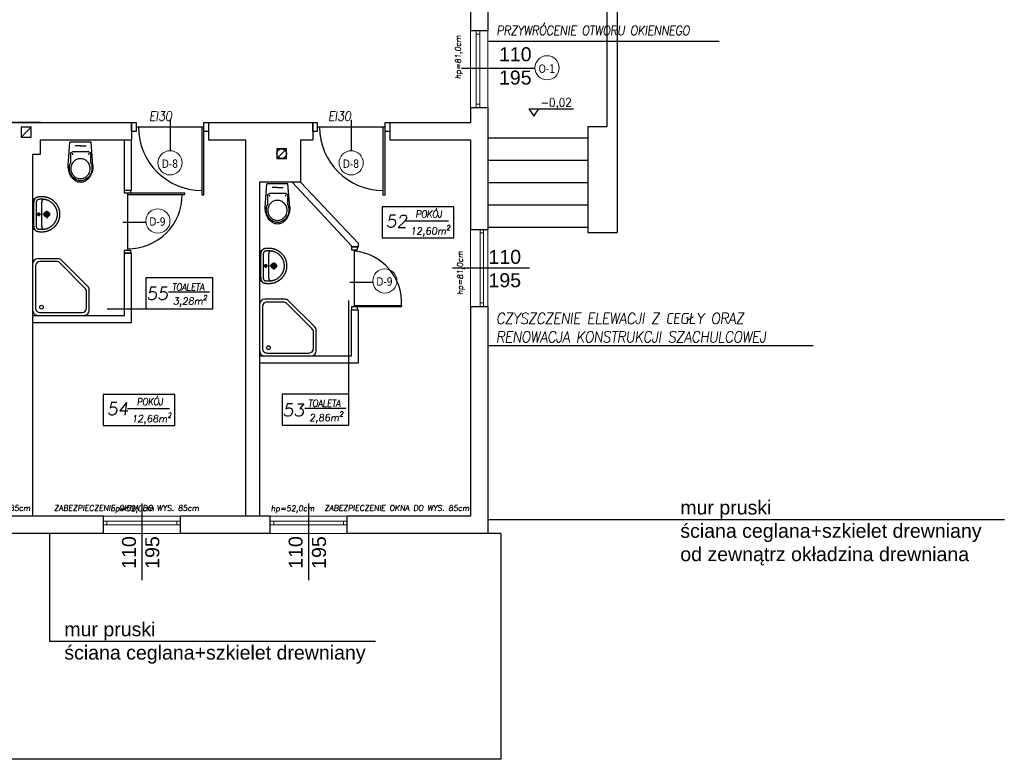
# Model space of a CAD drawing. Header units: millimetres. Extents: x -486876 to 553054, y -140324 to 834178.
# Tile 151 of 155: x -58830 to -44746, y 137279 to 147856. Entities that reach past the tile are written whole.
import ezdxf
from ezdxf.enums import TextEntityAlignment as Align

# ---------------------------------------------------------------- set-up
doc = ezdxf.new("R2010")
doc.units = ezdxf.units.MM
doc.linetypes.add('DASH2', pattern=[0.75, 0.5, -0.25])
for name, color, linetype, lineweight in [('_XREF', 252, 'DASH2', 13), ('XREF$0$okna', 8, 'Continuous', 20), ('XREF$0$ściana nośna', 8, 'Continuous', 30)]:
    doc.layers.add(name, color=color, linetype=linetype, lineweight=lineweight)
for name, color, linetype in [('XREF$0$A-ARM', 8, 'Continuous'), ('XREF$0$A-BUD-OP', 8, 'Continuous'), ('XREF$0$DRZWI', 8, 'Continuous'), ('XREF$0$MEBLE_ŁAZIENKOWE_I_KUCHENNE', 8, 'Continuous'), ('XREF$0$nowe ściany', 8, 'Continuous'), ('XREF$0$OPIS', 8, 'Continuous'), ('XREF$0$OPISY', 8, 'Continuous'), ('XREF$0$Ppoż', 20, 'Continuous'), ('XREF$0$TABELKA', 8, 'Continuous'), ('XREF$0$WIDOK', 8, 'Continuous'), ('XREF$0$WYMIARY', 9, 'Continuous'), ('XREF$0$ŚCIANY', 8, 'Continuous')]:
    doc.layers.add(name, color=color, linetype=linetype)
doc.styles.add('XREF$0$APLUS', font='arial.ttf', dxfattribs={"width": 0.6})
doc.styles.add('XREF$0$KOTA', font='SIMPLEX', dxfattribs={"width": 0.9, "height": 25})
doc.styles.add('XREF$0$ROMANS', font='romans.shx')
doc.styles.add('XREF$0$Standard', font='arial.ttf')
doc.styles.add('XREF$0$Verdana 0.8', font='verdana.ttf', dxfattribs={"width": 0.8})

# ---------------------------------------------------------------- blocks, each defined once
blk = doc.blocks.new('XREF$0$KOTA_R3')
at = {"layer": 'XREF$0$A-BUD-OP'}
blk.add_line((-279.4, -2136.8), (-172.7, -2136.8), dxfattribs=at)
blk.add_lwpolyline([(-279.4, -2136.8), (-267.5, -2154.3), (-255.5, -2136.8)], dxfattribs=at)
at = {"layer": 'XREF$0$A-BUD-OP', "style": 'XREF$0$KOTA', "width": 0.9}
for p, height in [((-251.3, -2131.6), 20), ((-251.3, -2153.3), 14)]:
    blk.add_attdef('KOTA', p, '', height=height, dxfattribs=at)
blk = doc.blocks.new('XREF$0$ubi012_r')
for p, q in [((-2.3, 33.2), (0, 0)), ((0.9, 16.8), (0.9, 29.4)), ((30.2, 29.2), (30.2, 16.8)), ((33.1, 33.2), (30.3, 0)), ((30.3, 0), (0, 0)), ((27.1, 13.8), (3.9, 13.8)), ((15.4, 5.1), (7.5, 5.1)), ((15.4, 5.1), (23.3, 5.1))]:
    blk.add_line(p, q)
for centre in [(3.9, 16.8), (27.1, 16.8)]:
    blk.add_circle(centre, 0.506)
for centre, radius, start, end in [((16.2, 42), 15.5, 105.9445, 133.2542), ((15.4, 44.4), 13, 74.6148, 105.3852), ((14.6, 42), 15.5, 46.7458, 74.0555), ((27.5, 33.8), 29.8, 154.3733, 172.0149), ((18.1, 37.5), 18.8, 148.867, 169.8645), ((20.8, 37.1), 22.3, 133.1777, 154.6258), ((16.6, 38.4), 17, 126.5259, 148.9267), ((17.4, 38), 15.6, 148.867, 169.8645), ((16.1, 38.7), 14.2, 126.5259, 148.9267), ((15.6, 39.7), 15.4, 102.4946, 126.4967), ((15.3, 39.9), 12.8, 102.4946, 126.4967), ((15.5, 40.4), 14.7, 77.6333, 102.3667), ((15.2, 40.4), 12.2, 77.6333, 102.3667), ((15, 39.9), 12.8, 53.5033, 77.5054), ((15.3, 39.7), 15.4, 53.5033, 77.5054), ((14.2, 38.7), 14.2, 31.0733, 53.4741), ((14.3, 38.4), 17, 31.0733, 53.4741), ((10, 37.1), 22.3, 25.3742, 46.8223), ((13, 38), 15.6, 10.1355, 31.133), ((12.8, 37.5), 18.8, 10.1355, 31.133), ((3.2, 33.8), 29.8, 7.9851, 25.6267), ((30.8, 33.2), 33.1, 171.7845, 180.1077), ((18.8, 37.3), 19.5, 169.767, 190.233), ((15.6, 36.6), 16.2, 189.6364, 202.7205), ((-1.7, 29.4), 2.53, 0, 22.7205), ((18, 37.8), 16.2, 169.767, 190.233), ((17.4, 37.7), 15.6, 190.1355, 211.133), ((16.1, 37), 14.2, 211.0733, 233.4741), ((14.2, 37), 14.2, 306.5259, 328.9267), ((13, 37.7), 15.6, 328.867, 349.8645), ((12.4, 37.8), 16.2, 0, 10.233), ((12.4, 37.8), 16.2, 349.767, 0), ((32.7, 29.2), 2.53, 163.1585, 180), ((-13.9, 43.3), 46.1, 343.1585, 348.2524), ((12.1, 37.3), 19.5, 0, 10.233), ((12.1, 37.3), 19.5, 349.767, 0), ((-0.1, 33.2), 33.1, 0, 8.2155), ((3.9, 16.8), 3.03, 180, 270), ((15.3, 35.8), 12.8, 233.5033, 257.5054), ((15.2, 35.3), 12.2, 257.6333, 282.3667), ((15, 35.8), 12.8, 282.4946, 306.4967), ((27.1, 16.8), 3.03, 270, 0)]:
    blk.add_arc(centre, radius, start, end)
blk = doc.blocks.new('XREF$0$KKP-KOLO2-B02X0201')
at = {"layer": 'XREF$0$A-ARM'}
for points in [[(-21.1, 0), (-21.1, -0.5), (-21.2, -1), (-21.3, -1.4), (-21.5, -1.8), (-21.8, -2.1), (-22.1, -2.5)], [(21.1, 0), (0, 0), (-21.1, 0)], [(22.1, -2.5), (21.8, -2.1), (21.5, -1.8), (21.3, -1.4), (21.2, -1), (21.1, -0.5), (21.1, 0)], [(25.3, -12.2), (25.3, -12.5), (25.3, -12.9), (25.3, -13.3), (25.2, -13.6), (25.2, -14), (25.2, -14.4), (25.2, -14.7), (25.1, -15.1), (25.1, -15.4), (25, -15.8), (25, -16.2), (24.9, -16.5), (24.9, -16.9), (24.8, -17.2), (24.7, -17.6), (24.6, -17.9), (24.5, -18.3), (24.5, -18.6), (24.4, -18.9), (24.3, -19.3), (24.2, -19.6), (24.1, -20), (23.9, -20.3), (23.8, -20.6), (23.7, -21), (23.6, -21.3), (23.5, -21.6), (23.3, -21.9), (23.2, -22.3), (23, -22.6), (22.9, -22.9), (22.8, -23.2), (22.6, -23.5), (22.4, -23.8), (22.3, -24.1), (22.1, -24.4), (21.9, -24.7), (21.8, -25), (21.6, -25.3), (21.4, -25.6), (21.2, -25.9), (21, -26.2), (20.8, -26.5), (20.6, -26.8), (20.4, -27.1), (20.2, -27.3), (20, -27.6), (19.8, -27.9), (19.6, -28.2), (19.4, -28.4), (19.1, -28.7), (18.9, -28.9), (18.7, -29.2), (18.5, -29.5), (18.2, -29.7), (18, -30), (17.7, -30.2), (17.5, -30.4), (17.2, -30.7), (17, -30.9), (16.7, -31.1), (16.5, -31.4), (16.2, -31.6), (15.9, -31.8), (15.7, -32), (15.4, -32.2), (15.1, -32.4), (14.8, -32.7), (14.6, -32.9), (14.3, -33.1), (14, -33.2), (13.7, -33.4), (13.4, -33.6), (13.1, -33.8), (12.8, -34), (12.5, -34.2), (12.2, -34.3), (11.9, -34.5), (11.6, -34.7), (11.3, -34.8), (11, -35), (10.7, -35.1), (10.4, -35.3), (10, -35.4), (9.7, -35.5), (9.4, -35.7), (9.1, -35.8), (8.7, -35.9), (8.4, -36.1), (8.1, -36.2), (7.7, -36.3), (7.4, -36.4), (7.1, -36.5), (6.7, -36.6), (6.4, -36.7), (6, -36.8), (5.7, -36.9), (5.3, -36.9), (5, -37), (4.6, -37.1), (4.3, -37.1), (3.9, -37.2), (3.6, -37.3), (3.2, -37.3), (2.9, -37.3), (2.5, -37.4), (2.1, -37.4), (1.8, -37.4), (1.4, -37.5), (1, -37.5), (0.7, -37.5), (0.3, -37.5), (-0.1, -37.5), (-0.1, -37.5), (-0.4, -37.5), (-0.8, -37.5), (-1.2, -37.5), (-1.5, -37.5), (-1.9, -37.4), (-2.3, -37.4), (-2.6, -37.4), (-3, -37.3), (-3.3, -37.3), (-3.7, -37.3), (-4.1, -37.2), (-4.4, -37.1), (-4.8, -37.1), (-5.1, -37), (-5.5, -36.9), (-5.8, -36.9), (-6.2, -36.8), (-6.5, -36.7), (-6.8, -36.6), (-7.2, -36.5), (-7.5, -36.4), (-7.9, -36.3), (-8.2, -36.2), (-8.5, -36.1), (-8.8, -35.9), (-9.2, -35.8), (-9.5, -35.7), (-9.8, -35.5), (-10.1, -35.4), (-10.5, -35.3), (-10.8, -35.1), (-11.1, -35), (-11.4, -34.8), (-11.7, -34.7), (-12, -34.5), (-12.3, -34.3), (-12.6, -34.2), (-12.9, -34), (-13.2, -33.8), (-13.5, -33.6), (-13.8, -33.4), (-14.1, -33.2), (-14.4, -33.1), (-14.7, -32.9), (-15, -32.7), (-15.2, -32.4), (-15.5, -32.2), (-15.8, -32), (-16, -31.8), (-16.3, -31.6), (-16.6, -31.4), (-16.8, -31.1), (-17.1, -30.9), (-17.3, -30.7), (-17.6, -30.4), (-17.8, -30.2), (-18.1, -30), (-18.3, -29.7), (-18.6, -29.5), (-18.8, -29.2), (-19, -28.9), (-19.3, -28.7), (-19.5, -28.4), (-19.7, -28.2), (-19.9, -27.9), (-20.1, -27.6), (-20.3, -27.3), (-20.5, -27.1), (-20.7, -26.8), (-20.9, -26.5), (-21.1, -26.2), (-21.3, -25.9), (-21.5, -25.6), (-21.7, -25.3), (-21.9, -25), (-22, -24.7), (-22.2, -24.4), (-22.4, -24.1), (-22.6, -23.8), (-22.7, -23.5), (-22.9, -23.2), (-23, -22.9), (-23.2, -22.6), (-23.3, -22.3), (-23.4, -21.9), (-23.6, -21.6), (-23.7, -21.3), (-23.8, -21), (-23.9, -20.6), (-24.1, -20.3), (-24.2, -20), (-24.3, -19.6), (-24.4, -19.3), (-24.5, -18.9), (-24.6, -18.6), (-24.7, -18.3), (-24.7, -17.9), (-24.8, -17.6), (-24.9, -17.2), (-25, -16.9), (-25, -16.5), (-25.1, -16.2), (-25.1, -15.8), (-25.2, -15.4), (-25.2, -15.1), (-25.3, -14.7), (-25.3, -14.4), (-25.3, -14), (-25.4, -13.6), (-25.4, -13.3), (-25.4, -12.9), (-25.4, -12.5), (-25.4, -12.2), (-25.4, -12.2), (-25.4, -11.8), (-25.4, -11.4), (-25.4, -10.8), (-25.3, -10.3), (-25.3, -9.8), (-25.3, -9.3), (-25.2, -8.9), (-25.2, -8.5), (-25.1, -8.1), (-25.1, -7.6), (-25, -7.2), (-24.9, -6.8), (-24.8, -6.4), (-24.7, -6.1), (-24.6, -5.7), (-24.5, -5.4), (-24.4, -5.1), (-24.2, -4.8), (-24.1, -4.5), (-23.9, -4.2), (-23.7, -3.9), (-23.6, -3.7), (-23.3, -3.4), (-23.1, -3.2), (-22.9, -3), (-22.6, -2.8), (-22.3, -2.6), (-22, -2.5), (-21.7, -2.3), (-21.3, -2.1), (-20.9, -2), (-20.5, -1.9), (-20.1, -1.7), (-19.7, -1.6), (-19.2, -1.5), (-19.2, -1.5), (-18.8, -1.5), (-18.4, -1.4), (-18, -1.3), (-17.6, -1.3), (-17.2, -1.2), (-16.7, -1.1), (-16.3, -1.1), (-15.8, -1.1), (-15.3, -1), (-14.9, -1), (-14.4, -1), (-0.1, -1), (14.3, -1), (14.8, -1), (15.2, -1), (15.7, -1.1), (16.2, -1.1), (16.6, -1.1), (17.1, -1.2), (17.5, -1.3), (17.9, -1.3), (18.3, -1.4), (18.7, -1.5), (19.1, -1.5), (19.5, -1.6), (20, -1.7), (20.4, -1.9), (20.8, -2), (21.2, -2.1), (21.6, -2.3), (21.9, -2.5), (22.2, -2.6), (22.5, -2.8), (22.8, -3), (23, -3.2), (23.2, -3.4), (23.4, -3.7), (23.6, -3.9), (23.8, -4.2), (24, -4.5), (24.1, -4.8), (24.3, -5.1), (24.4, -5.4), (24.5, -5.7), (24.6, -6.1), (24.7, -6.4), (24.8, -6.8), (24.9, -7.2), (24.9, -7.6), (25, -8.1), (25.1, -8.5), (25.1, -8.9), (25.2, -9.3), (25.2, -9.8), (25.2, -10.3), (25.2, -10.8), (25.3, -11.4), (25.3, -11.8), (25.3, -12.2)], [(-0.1, -33.9), (-0.6, -33.9), (-1.2, -33.9), (-1.7, -33.9), (-2.3, -33.8), (-2.7, -33.8), (-3.1, -33.7), (-3.5, -33.7), (-3.9, -33.6), (-4.3, -33.5), (-4.7, -33.4), (-5.1, -33.3), (-5.5, -33.2), (-5.9, -33.1), (-6.3, -33), (-6.7, -32.9), (-7.1, -32.8), (-7.5, -32.6), (-8, -32.5), (-8.4, -32.3), (-8.8, -32.1), (-9.2, -31.9), (-9.6, -31.7), (-10, -31.5), (-10.4, -31.3), (-10.8, -31.1), (-11.2, -30.9), (-11.5, -30.7), (-11.9, -30.4), (-12.2, -30.2), (-12.6, -30), (-12.9, -29.7), (-13.2, -29.5), (-13.5, -29.2), (-13.9, -29), (-14.2, -28.7), (-14.5, -28.4), (-14.8, -28.1), (-15.1, -27.9), (-15.5, -27.6), (-15.8, -27.2), (-16.1, -26.9), (-16.3, -26.6), (-16.6, -26.3), (-16.9, -25.9), (-17.2, -25.6), (-17.4, -25.2), (-17.7, -24.9), (-18, -24.5), (-18.2, -24.2), (-18.4, -23.8), (-18.7, -23.4), (-19.7, -21.6), (-19.9, -21.2), (-20, -20.8), (-20.2, -20.4), (-20.3, -20.1), (-20.5, -19.7), (-20.6, -19.3), (-20.8, -18.9), (-20.9, -18.5), (-21, -18.1), (-21.1, -17.7), (-21.2, -17.3), (-21.3, -16.9), (-21.4, -16.5), (-21.5, -16.2), (-21.5, -15.8), (-21.6, -15.4), (-21.7, -15), (-21.7, -14.6), (-21.8, -14.1), (-21.8, -13.7), (-21.8, -13.3), (-21.8, -12.9), (-21.8, -12.5), (-21.8, -12.1), (-21.8, -11.7), (-21.8, -11.3), (-21.8, -10.8), (-21.8, -10.4), (-21.8, -10), (-21.7, -9.6), (-21.7, -9.2), (-21.6, -8.7), (-21.6, -8.3), (-21.5, -7.9), (-21.4, -7.5), (-21.3, -7.1), (-21.2, -6.7), (-21.1, -6.4), (-20.9, -6.1), (-20.6, -5.9), (-20.4, -5.7), (-20.1, -5.5), (-19.7, -5.3), (-19.4, -5.2), (-19, -5.1), (-18.6, -5), (-18.2, -4.9), (-17.8, -4.8), (-17.3, -4.7), (-16.9, -4.7), (-16.5, -4.6), (-16.1, -4.6), (-15.7, -4.6), (-15.3, -4.6), (-15, -4.6), (-14.7, -4.6), (-14.4, -4.6), (-0.1, -4.6), (14.3, -4.6), (14.6, -4.6), (14.9, -4.6), (15.2, -4.6), (15.6, -4.6), (16, -4.6), (16.4, -4.6), (16.8, -4.7), (17.2, -4.7), (17.6, -4.8), (18.1, -4.9), (18.5, -5), (18.9, -5.1), (19.3, -5.2), (19.6, -5.3), (20, -5.5), (20.3, -5.7), (20.5, -5.9), (20.8, -6.1), (21, -6.4), (21.1, -6.7), (21.2, -7.1), (21.3, -7.5), (21.4, -7.9), (21.5, -8.3), (21.5, -8.7), (21.6, -9.2), (21.6, -9.6), (21.7, -10), (21.7, -10.4), (21.7, -10.8), (21.7, -11.3), (21.7, -11.7), (21.7, -12.1), (21.7, -12.5), (21.7, -12.9), (21.7, -13.3), (21.7, -13.7), (21.6, -14.1), (21.6, -14.6), (21.6, -15), (21.5, -15.4), (21.4, -15.8), (21.4, -16.2), (21.3, -16.5), (21.2, -16.9), (21.1, -17.3), (21, -17.7), (20.9, -18.1), (20.8, -18.5), (20.6, -18.9), (20.5, -19.3), (20.4, -19.7), (20.2, -20.1), (20.1, -20.4), (19.9, -20.8), (19.8, -21.2), (19.6, -21.6), (19.6, -21.6), (18.6, -23.4), (18.3, -23.8), (18.1, -24.2), (17.8, -24.5), (17.6, -24.9), (17.3, -25.2), (17.1, -25.6), (16.8, -25.9), (16.5, -26.3), (16.2, -26.6), (16, -26.9), (15.7, -27.2), (15.3, -27.6), (15, -27.9), (14.7, -28.1), (14.4, -28.4), (14.1, -28.7), (13.8, -29), (13.4, -29.2), (13.1, -29.5), (12.8, -29.7), (12.4, -30), (12.1, -30.2), (11.8, -30.4), (11.4, -30.7), (11.1, -30.9), (10.7, -31.1), (10.3, -31.3), (9.9, -31.5), (9.5, -31.7), (9.1, -31.9), (8.7, -32.1), (8.3, -32.3), (7.8, -32.5), (7.4, -32.6), (7.4, -32.6), (7, -32.8), (6.6, -32.9), (6.2, -33), (5.8, -33.1), (5.4, -33.2), (5, -33.3), (4.6, -33.4), (4.2, -33.5), (3.8, -33.6), (3.4, -33.7), (3, -33.7), (2.6, -33.8), (2.2, -33.8), (1.6, -33.9), (1.1, -33.9), (0.5, -33.9), (-0.1, -33.9)], [(-21.6, -15.2), (-21.6, -15), (-21.5, -14.8), (-21.5, -14.6), (-21.4, -14.4), (-21.3, -14.2), (-21.2, -14), (-21.1, -13.9), (-21, -13.7), (-20.9, -13.6), (-20.7, -13.4), (-20.5, -13.3), (-20.4, -13.2), (-20.1, -13.1), (-19.9, -13), (-19.6, -12.9), (-19.3, -12.8), (-19, -12.7), (-18.7, -12.6), (-18.3, -12.5), (-17.9, -12.5), (-17.4, -12.4), (-17, -12.4), (-16.4, -12.3), (-15.9, -12.3), (-15.3, -12.2), (-14.7, -12.2), (-14, -12.2), (-13.3, -12.2), (-12.5, -12.2), (-11.7, -12.2)], [(-11.7, -12.2), (-0.1, -12.2), (11.6, -12.2)], [(-2.6, -7.9), (2.5, -7.9)], [(0, -6.1), (0.4, -6.1), (0.9, -6.3), (1.2, -6.6), (1.5, -7), (1.7, -7.4), (1.7, -7.9), (1.7, -8.3), (1.5, -8.7), (1.2, -9.1), (0.9, -9.4), (0.4, -9.6), (0, -9.6), (-0.5, -9.6), (-0.9, -9.4), (-1.3, -9.1), (-1.6, -8.7), (-1.8, -8.3), (-1.8, -7.9), (-1.8, -7.4), (-1.6, -7), (-1.3, -6.6), (-0.9, -6.3), (-0.5, -6.1), (0, -6.1)], [(-0.1, -10.5), (-0.1, -5.5)], [(-0.1, -24.2), (-0.1, -13.6)], [(11.6, -12.2), (12.4, -12.2), (13.2, -12.2), (13.9, -12.2), (14.6, -12.2), (15.2, -12.2), (15.8, -12.3), (16.3, -12.3), (16.8, -12.4), (17.3, -12.4), (17.8, -12.5), (18.2, -12.5), (18.6, -12.6), (18.9, -12.7), (19.2, -12.8), (19.5, -12.9), (19.8, -13), (20, -13.1), (20.2, -13.2), (20.4, -13.3), (20.6, -13.4), (20.8, -13.6), (20.9, -13.7), (21, -13.9), (21.1, -14), (21.2, -14.2), (21.3, -14.4), (21.4, -14.6), (21.4, -14.8), (21.5, -15), (21.5, -15.2)], [(4.9, -19.3), (-5.9, -19.3)], [(-0.1, -15.4), (0.3, -15.5), (0.7, -15.5), (1.1, -15.6), (1.4, -15.7), (1.8, -15.9), (2.1, -16.1), (2.4, -16.3), (2.6, -16.5), (2.9, -16.8), (3.1, -17.1), (3.3, -17.4), (3.4, -17.8), (3.6, -18.1), (3.7, -18.5), (3.7, -18.8), (3.7, -19.2), (3.7, -19.6), (3.7, -20), (3.6, -20.4), (3.4, -20.7), (3.3, -21), (3.1, -21.4), (2.9, -21.7), (2.6, -21.9), (2.4, -22.2), (2.1, -22.4), (1.8, -22.6), (1.4, -22.7), (1.1, -22.9), (0.7, -23), (0.3, -23), (-0.1, -23), (-0.4, -23), (-0.8, -23), (-1.2, -22.9), (-1.5, -22.7), (-1.9, -22.6), (-2.2, -22.4), (-2.5, -22.2), (-2.7, -21.9), (-3, -21.7), (-3.2, -21.4), (-3.4, -21), (-3.6, -20.7), (-3.7, -20.4), (-3.8, -20), (-3.8, -19.6), (-3.9, -19.2), (-3.8, -18.8), (-3.8, -18.5), (-3.7, -18.1), (-3.6, -17.8), (-3.4, -17.4), (-3.2, -17.1), (-3, -16.8), (-2.7, -16.5), (-2.5, -16.3), (-2.2, -16.1), (-1.9, -15.9), (-1.5, -15.7), (-1.2, -15.6), (-0.8, -15.5), (-0.4, -15.5), (-0.1, -15.4)], [(-0.1, -16.9), (0.4, -16.9), (0.8, -17), (1.1, -17.2), (1.4, -17.5), (1.7, -17.7), (2, -18.1), (2.1, -18.4), (2.2, -18.8), (2.3, -19.2), (2.2, -19.7), (2.1, -20), (2, -20.4), (1.7, -20.7), (1.4, -21), (1.1, -21.2), (0.8, -21.4), (0.4, -21.5), (-0.1, -21.6), (-0.5, -21.5), (-0.9, -21.4), (-1.2, -21.2), (-1.6, -21), (-1.8, -20.7), (-2.1, -20.4), (-2.2, -20), (-2.4, -19.7), (-2.4, -19.2), (-2.4, -18.8), (-2.2, -18.4), (-2.1, -18.1), (-1.8, -17.7), (-1.6, -17.5), (-1.2, -17.2), (-0.9, -17), (-0.5, -16.9), (-0.1, -16.9)]]:
    blk.add_lwpolyline(points, dxfattribs=at)
blk = doc.blocks.new('XREF$0$natrysk_03')
for p, q in [((0, 0), (0, -65.9)), ((73.1, 7.1), (7.1, 7.1)), ((69.9, 3.1), (10.5, 3.1)), ((80.2, -28.8), (80.2, 0)), ((4.1, -3.4), (4.1, -62.7)), ((41, -71), (78.1, -33.9)), ((7.1, -73.1), (36, -73.1))]:
    blk.add_line(p, q)
blk.add_lwpolyline([(10.5, -69.1), (33.6, -69.1, 0.198912), (38.6, -67), (74.2, -31.5, 0.198912), (76.3, -26.4), (76.3, -3.4)], format="xyb")
blk.add_circle((11.6, -5.3), 2.64)
for centre, radius, start, end in [((7.1, 0), 7.13, 90, 180), ((10.5, -3.4), 6.42, 90, 180), ((69.9, -3.4), 6.42, 0, 90), ((73.1, 0), 7.13, 0, 90), ((73.1, -28.8), 7.13, 315, 0), ((7.1, -65.9), 7.13, 180, 270), ((10.5, -62.7), 6.42, 180, 270), ((36, -65.9), 7.13, 270, 315)]:
    blk.add_arc(centre, radius, start, end)
blk = doc.blocks.new('XREF')
at = {"layer": 'XREF$0$DRZWI', "ltscale": 0.8}
for p, q in [((5352, 17583), (5352, 17538.8)), ((5611.1, 17583), (5611.1, 17538.8)), ((5284.6, 17436.6), (5317.3, 17436.6)), ((5609.3, 17351), (5642, 17351))]:
    blk.add_line(p, q, dxfattribs=at)
at = {"layer": 'XREF$0$DRZWI'}
for p, q in [((5397.3, 17572.7), (5303.5, 17572.7)), ((5306.7, 17572.7), (5303.5, 17572.7)), ((5656.4, 17572.7), (5562.5, 17572.7)), ((5565.8, 17572.7), (5562.5, 17572.7)), ((5291.1, 17476.2), (5291.1, 17397.6)), ((5291.1, 17398.6), (5291.1, 17396.5)), ((5615.8, 17317.6), (5615.8, 17397.3)), ((5615.8, 17395.3), (5615.8, 17397.3))]:
    blk.add_line(p, q, dxfattribs=at)
at = {"layer": 'XREF$0$DRZWI', "ltscale": 0.8}
for points in [[(5303.5, 17566.3), (5297, 17566.3), (5297, 17579.2), (5303.5, 17579.2)], [(5562.5, 17566.3), (5556.1, 17566.3), (5556.1, 17579.2), (5562.5, 17579.2)], [(5295.3, 17396.5), (5295.3, 17392.4), (5287, 17392.4), (5287, 17396.5)], [(5619.9, 17397.3), (5619.9, 17401.5), (5611.7, 17401.5), (5611.7, 17397.3)]]:
    blk.add_lwpolyline(points, close=True, dxfattribs=at)
at = {"layer": 'XREF$0$DRZWI'}
for points in [[(5400.5, 17572.7), (5397.3, 17572.7), (5397.3, 17475.7), (5400.5, 17475.7), (5400.5, 17566.3), (5400.5, 17579.2), (5407, 17579.2), (5407, 17566.3), (5400.5, 17566.3)], [(5659.6, 17572.7), (5656.4, 17572.7), (5656.4, 17475.7), (5659.6, 17475.7), (5659.6, 17566.3), (5659.6, 17579.2), (5666.1, 17579.2), (5666.1, 17566.3), (5659.6, 17566.3)], [(5291.1, 17478.3), (5291.1, 17476.2), (5372.9, 17476.2), (5372.9, 17478.3), (5295.3, 17478.3), (5287, 17478.3), (5287, 17482.4), (5295.3, 17482.4), (5295.3, 17478.3)], [(5615.8, 17315.6), (5615.8, 17317.6), (5683.1, 17317.6), (5683.1, 17315.6), (5619.9, 17315.6), (5611.7, 17315.6), (5611.7, 17311.5), (5619.9, 17311.5), (5619.9, 17315.6)]]:
    blk.add_lwpolyline(points, dxfattribs=at)
for centre, radius, start, end in [((5397.3, 17572.7), 90.6, 180, 270), ((5656.4, 17572.7), 90.6, 180, 270), ((5292.1, 17475.8), 77.2, 269.3178, 0.3493), ((5609.1, 17321.5), 74.1, 356.9913, 84.8297)]:
    blk.add_arc(centre, radius, start, end, dxfattribs=at)
at = {"layer": 'XREF$0$nowe ściany'}
blk.add_line((5781.7, 17710.6), (5806.7, 17710.6), dxfattribs=at)
at = {"layer": 'XREF$0$okna'}
for p, q in [((5781.7, 17600.6), (5781.7, 17710.6)), ((5789.9, 17605.6), (5789.9, 17705.6)), ((5794.9, 17605.6), (5794.9, 17708.1)), ((5806.7, 17600.6), (5806.7, 17710.6)), ((5781.7, 17316.2), (5781.7, 17426.2)), ((5800.3, 17321.2), (5800.3, 17423.7)), ((5806.7, 17316.2), (5806.7, 17426.2)), ((5795.3, 17321.2), (5795.3, 17421.2)), ((5366.7, 17016.4), (5256.7, 17016.4)), ((5605.2, 17016.4), (5495.2, 17016.4)), ((5261.7, 17008.9), (5366.7, 17008.9)), ((5366.7, 17003.9), (5261.7, 17003.9)), ((5500.2, 17008.9), (5605.2, 17008.9)), ((5605.2, 17003.9), (5500.2, 17003.9)), ((5256.7, 16991.4), (5366.7, 16991.4)), ((5495.2, 16991.4), (5605.2, 16991.4))]:
    blk.add_line(p, q, dxfattribs=at)
for points in [[(5794.9, 17710.6), (5789.9, 17710.6), (5789.9, 17705.6), (5794.9, 17705.6)], [(5794.9, 17600.6), (5789.9, 17600.6), (5789.9, 17605.6), (5794.9, 17605.6)], [(5800.3, 17421.2), (5795.3, 17421.2), (5795.3, 17426.2), (5800.3, 17426.2)], [(5800.3, 17316.2), (5795.3, 17316.2), (5795.3, 17321.2), (5800.3, 17321.2)], [(5261.7, 17003.9), (5256.7, 17003.9), (5256.7, 17008.9), (5261.7, 17008.9)], [(5366.7, 17003.9), (5361.7, 17003.9), (5361.7, 17008.9), (5366.7, 17008.9)], [(5500.2, 17003.9), (5495.2, 17003.9), (5495.2, 17008.9), (5500.2, 17008.9)], [(5605.2, 17003.9), (5600.2, 17003.9), (5600.2, 17008.9), (5605.2, 17008.9)]]:
    blk.add_lwpolyline(points, close=True, dxfattribs=at)
for centre in [(5891.2, 17657.4), (5352, 17521.5), (5611, 17521.5), (5334.5, 17438.3), (5659.2, 17352.6)]:
    blk.add_circle(centre, 17.3, dxfattribs=at)
at = {"layer": 'XREF$0$OPIS'}
for p, q in [((5689.8, 17438.5), (5750, 17438.5)), ((5756, 17371.2), (5865.9, 17371.2)), ((5349.7, 17337.1), (5408.6, 17337.1)), ((5290.9, 17170.3), (5351.2, 17170.3)), ((5544.5, 17170.6), (5603.4, 17170.6)), ((5311.7, 17034.5), (5311.7, 16924.6)), ((5550.2, 17034.5), (5550.2, 16924.6))]:
    blk.add_line(p, q, dxfattribs=at)
for points in [[(5757.8, 17458.5), (5655.2, 17458.5), (5655.2, 17414.3), (5757.8, 17414.3)], [(5413, 17357), (5317.5, 17357), (5317.5, 17312.8), (5413, 17312.8)], [(5359, 17190.3), (5256.3, 17190.3), (5256.3, 17146.1), (5359, 17146.1)], [(5607.8, 17190.5), (5512.3, 17190.5), (5512.3, 17146.3), (5607.8, 17146.3)]]:
    blk.add_lwpolyline(points, close=True, dxfattribs=at)
at = {"layer": 'XREF$0$Ppoż'}
blk.add_line((5768.7, 17656.9), (5873.9, 17656.9), dxfattribs=at)
at = {"layer": 'XREF$0$WIDOK'}
for p, q in [((5991.5, 17844.9), (5991.5, 17421.8)), ((5976.5, 17829.9), (5976.5, 17573.5)), ((5949.5, 17573.5), (5949.5, 17421.8)), ((5949.5, 17573.5), (5976.5, 17573.5)), ((5949.5, 17556.8), (5806.7, 17556.8)), ((5949.5, 17524.8), (5807.5, 17524.8)), ((5949.5, 17492.8), (5807.5, 17492.8)), ((5949.5, 17460.8), (5807.5, 17460.8)), ((5949.5, 17428.8), (5807.5, 17428.8)), ((5949.5, 17421.8), (5991.5, 17421.8)), ((5825.3, 16991.4), (5806.7, 16991.4)), ((5825.3, 16991.4), (5825.3, 16668.5)), ((5825.3, 16668.5), (3347.9, 16668.5))]:
    blk.add_line(p, q, dxfattribs=at)
at = {"layer": 'XREF$0$WYMIARY'}
for p, q in [((5806.7, 17695.7), (6137.2, 17695.7)), ((5607.8, 17190.5), (5607.8, 17324.7)), ((5262, 17312.8), (5317.5, 17312.8)), ((5806.7, 17260.5), (6271.9, 17260.5)), ((6545.3, 17011), (5806.7, 17011)), ((5179.8, 16836.9), (5179.8, 16991.4)), ((5645.7, 16836.9), (5179.8, 16836.9))]:
    blk.add_line(p, q, dxfattribs=at)
at = {"layer": 'XREF$0$ściana nośna'}
for p, q in [((5781.7, 17600.6), (5806.7, 17600.6)), ((5009.9, 17579.2), (5297, 17579.2)), ((5166.5, 17579.2), (5121, 17579.2)), ((5297, 17579.2), (5297, 17554.2)), ((5407, 17579.2), (5556.1, 17579.2)), ((5407, 17579.2), (5407, 17554.2)), ((5556.1, 17579.2), (5556.1, 17554.2)), ((5666.1, 17579.2), (5781.7, 17579.2)), ((5666.1, 17579.2), (5666.1, 17554.2)), ((5166.5, 17554.2), (5297, 17554.2)), ((5166.5, 17533.7), (5166.5, 17554.2)), ((5287, 17482.4), (5287, 17554.2)), ((5297, 17482.4), (5297, 17554.2)), ((5407, 17554.2), (5459.8, 17554.2)), ((5459.8, 17554.2), (5459.8, 17016.4)), ((5538.7, 17554.2), (5556.1, 17554.2)), ((5538.7, 17554.2), (5538.7, 17493.9)), ((5666.1, 17554.2), (5781.7, 17554.2)), ((5155.1, 17533.7), (5166.5, 17533.7)), ((5155.1, 17533.7), (5155.1, 17016.4)), ((5538.7, 17493.9), (5479.8, 17493.9)), ((5479.8, 17493.9), (5479.8, 17016.4)), ((5526.4, 17493.9), (5611.7, 17403)), ((5538.7, 17493.9), (5621.7, 17406.2)), ((5287, 17482.4), (5297, 17482.4)), ((5781.7, 17426.2), (5806.7, 17426.2)), ((5611.7, 17401.5), (5611.7, 17403)), ((5611.7, 17401.5), (5621.7, 17401.5)), ((5621.7, 17401.5), (5621.7, 17406.2)), ((5287, 17303.4), (5287, 17392.4)), ((5287, 17392.4), (5297, 17392.4)), ((5297, 17293.4), (5297, 17392.4)), ((5611.7, 17245.4), (5611.7, 17311.5)), ((5611.7, 17311.5), (5621.7, 17311.5)), ((5621.7, 17235.4), (5621.7, 17311.5)), ((5781.7, 17316.2), (5806.7, 17316.2)), ((5155.1, 17303.4), (5287, 17303.4)), ((5155.1, 17293.4), (5297, 17293.4)), ((5479.8, 17245.4), (5611.7, 17245.4)), ((5479.8, 17235.4), (5621.7, 17235.4)), ((5256.7, 16991.4), (5256.7, 17016.4)), ((5366.7, 16991.4), (5366.7, 17016.4)), ((5495.2, 16991.4), (5495.2, 17016.4)), ((5605.2, 16991.4), (5605.2, 17016.4))]:
    blk.add_line(p, q, dxfattribs=at)
for points in [[(5781.7, 17882.4), (5781.7, 17710.6)], [(5806.7, 17882.4), (5806.7, 17710.6)], [(5781.7, 17600.6), (5781.7, 17579.2)], [(5806.7, 17600.6), (5806.7, 17426.2)], [(5781.7, 17554.2), (5781.7, 17426.2)], [(5806.7, 17316.2), (5806.7, 16991.4), (5605.2, 16991.4)], [(5781.7, 17316.2), (5781.7, 17016.4), (5605.2, 17016.4)], [(5256.7, 17016.4), (4971.6, 17016.4)], [(5495.2, 17016.4), (5366.7, 17016.4)], [(5256.7, 16991.4), (4971.6, 16991.4)], [(5495.2, 16991.4), (5366.7, 16991.4)]]:
    blk.add_lwpolyline(points, dxfattribs=at)
at = {"layer": 'XREF$0$ŚCIANY'}
for p, q in [((5139.2, 17558.3), (5153.2, 17572.3)), ((5506.7, 17529.8), (5516.6, 17539.7))]:
    blk.add_line(p, q, dxfattribs=at)
for points in [[(5153.2, 17558.3), (5153.2, 17572.3), (5139.2, 17572.3), (5139.2, 17558.3)], [(5518.6, 17527.7), (5518.6, 17541.7), (5504.6, 17541.7), (5504.6, 17527.7)]]:
    blk.add_lwpolyline(points, close=True, dxfattribs=at)
blk.add_circle((5511.6, 17534.7), 7, dxfattribs=at)
at = {"layer": 'XREF$0$A-ARM', "xscale": 1.007999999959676, "yscale": 1.007999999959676, "zscale": 1.007999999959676, "rotation": 90.00000000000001}
for p in [(5156.2, 17448), (5480.9, 17374.2)]:
    blk.add_blockref('XREF$0$KKP-KOLO2-B02X0201', p, dxfattribs=at)
at = {"layer": 'XREF$0$MEBLE_ŁAZIENKOWE_I_KUCHENNE', "ltscale": 1.2, "xscale": -1, "rotation": 180}
for p in [(5208.6, 17551), (5490.3, 17491.4)]:
    blk.add_blockref('XREF$0$ubi012_r', p, dxfattribs=at)
at = {"layer": 'XREF$0$OPISY'}
ref = blk.add_blockref('XREF$0$KOTA_R3', (6032.8, 18880.9), dxfattribs=dict(at, xscale=0.6000000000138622, yscale=0.6000000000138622, zscale=0.6000000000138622))
ref.add_attrib('KOTA', '-0,02', (5882, 17601.9), dxfattribs={"layer": 'XREF$0$A-BUD-OP', "height": 12, "rotation": 0.0003, "style": 'XREF$0$KOTA', "width": 0.9})
at = {"layer": 'XREF$0$TABELKA', "xscale": 1.010101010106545, "yscale": 1.010101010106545, "zscale": 1.010101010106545, "rotation": 89.99999999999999}
for p in [(5162.6, 17303.4), (5487.3, 17245.4)]:
    blk.add_blockref('XREF$0$natrysk_03', p, dxfattribs=at)
at = {"style": 'XREF$0$APLUS'}
blk.add_attdef('165', text='', height=12.9, rotation=90, dxfattribs=at).set_placement((5850.3, 4086.9), align=Align.TOP_CENTER)
blk.add_attdef('70', text='', height=12.9, rotation=90, dxfattribs=at).set_placement((5846.7, 4087), align=Align.BOTTOM_CENTER)
at = {"layer": 'XREF$0$DRZWI', "style": 'XREF$0$APLUS'}
for tag, height, p in [('90', 10.6, (3968.1, 17970.8)), ('90', 10.6, (4273.7, 17907.6)), ('90', 10.6, (4647.1, 17907.6)), ('90', 10.6, (4995.7, 17907.6)), ('90', 10.6, (5345, 17907.6)), ('90', 8.24, (3625.9, 17450.5)), ('90', 8.24, (4282.6, 17436.6)), ('90', 8.24, (4577.8, 17436.6)), ('90', 8.24, (5003.1, 17436.6)), ('90', 8.24, (5301, 17436.6)), ('90', 8.24, (5625.6, 17351)), ('110', 12.9, (3772.7, 10725)), ('100', 12.9, (3763.8, 10003.4)), ('90', 10.6, (3383.4, 9922)), ('83', 10.6, (4118.7, 4184))]:
    blk.add_attdef(tag, text='', height=height, dxfattribs=at).set_placement(p, align=Align.BOTTOM_CENTER)
for tag, height, p in [('200', 10.6, (3968, 17967.9)), ('200', 10.6, (4273.6, 17904.7)), ('200', 10.6, (4647, 17904.7)), ('200', 10.6, (4995.6, 17904.7)), ('200', 10.6, (5344.9, 17904.7)), ('200', 8.24, (3625.9, 17448.3)), ('200', 8.24, (4282.6, 17434.4)), ('200', 8.24, (4577.8, 17434.4)), ('200', 8.24, (5003.1, 17434.4)), ('200', 8.24, (5301, 17434.4)), ('200', 8.24, (5625.6, 17348.7)), ('210', 12.9, (3772.6, 10721.5)), ('200', 12.9, (3763.8, 9999.8)), ('200', 10.6, (3383.3, 9919.1)), ('178', 10.6, (4118.6, 4181.1))]:
    blk.add_attdef(tag, text='', height=height, dxfattribs=at).set_placement(p, align=Align.TOP_CENTER)
for tag, height, p in [('100', 12.9, (4040.5, 17776.3)), ('96', 10.6, (4202, 17787.4)), ('100', 12.9, (4599.3, 17777)), ('100', 12.9, (4948, 17777)), ('100', 12.9, (5297.4, 17777)), ('100', 10.6, (5719.8, 17787.4)), ('100', 12.9, (3575.6, 17557.2)), ('100', 12.9, (3932.3, 17557.2)), ('100', 12.9, (4215.6, 17557.2)), ('100', 12.9, (4630.2, 17557.2)), ('100', 12.9, (4954.9, 17557.2)), ('100', 12.9, (5353.3, 17557.2)), ('100', 12.9, (5612.4, 17557.2)), ('90', 11.8, (4712.9, 10187.3)), ('90', 11.8, (4933.8, 10129.1)), ('90', 11.8, (5359.8, 10117.2)), ('120', 13.5, (3472.1, 9987.9)), ('90', 11.8, (4206.2, 4035.8))]:
    blk.add_attdef(tag, text='', height=height, rotation=90, dxfattribs=at).set_placement(p, align=Align.BOTTOM_CENTER)
for tag, height, p in [('210', 12.9, (4044.1, 17776.2)), ('205', 10.6, (4204.9, 17787.3)), ('210', 12.9, (4602.9, 17776.8)), ('210', 12.9, (4951.5, 17776.8)), ('210', 12.9, (5301, 17776.8)), ('210', 10.6, (5722.6, 17787.3)), ('210', 12.9, (3579.2, 17557)), ('210', 12.9, (3935.9, 17557)), ('210', 12.9, (4219.1, 17557)), ('210', 12.9, (4633.7, 17557)), ('210', 12.9, (4958.4, 17557)), ('210', 12.9, (5356.8, 17557)), ('210', 12.9, (5615.9, 17557)), ('200', 11.8, (4716.1, 10187.1)), ('200', 11.8, (4937, 10129)), ('200', 11.8, (5363, 10117.1)), ('210', 13.5, (3475.8, 9987.9)), ('170', 11.8, (4209.4, 4035.7))]:
    blk.add_attdef(tag, text='', height=height, rotation=90, dxfattribs=at).set_placement(p, align=Align.TOP_CENTER)
at = {"layer": 'XREF$0$OPIS', "attachment_point": 1, "style": 'XREF$0$Standard'}
for s, width, gutter_width, insert, char_height in [('\\pxqc;110\\P195', 34.678, 12.5, (5828.4, 17686.8), 20), ('\\A1;{\\Fromans|c238;\\Q8;\\W0.9;\\T0.95;POKÓJ}', 79.024, 1, (5703.1, 17453.2), 10), ('\\A1;{\\Fromans|c238;\\Q8;52}', 79.024, 1, (5660.4, 17446.9), 18), ('\\A1;{\\Fromans|c238;\\Q8;12,60m\\H0.7x;\\S2^ ;}', 79.024, 1, (5695.5, 17432.2), 10), ('\\pxqc;110\\P195', 34.678, 12.5, (5813.4, 17397), 20), ('\\A1;{\\Fromans|c238;\\Q8;55}', 79.024, 1, (5318.2, 17343.5), 18), ('\\A1;{\\Fromans|c238;\\Q8;\\W0.9;\\T0.95;TOALETA}', 79.024, 1, (5354.6, 17349), 10), ('\\A1;{\\Fromans|c238;\\Q8;3,28m\\H0.7x;\\S2^ ;}', 79.024, 1, (5356.2, 17332.2), 10), ('\\A1;{\\Fromans|c238;\\Q8;\\W0.9;\\T0.95;POKÓJ}', 79.024, 1, (5304.2, 17185), 10), ('\\A1;{\\Fromans|c238;\\Q8;\\W0.9;\\T0.95;TOALETA}', 79.024, 1, (5549.3, 17182.5), 10), ('\\A1;{\\Fromans|c238;\\Q8;54}', 79.024, 1, (5261.6, 17178.7), 18), ('\\A1;{\\Fromans|c238;\\Q8;53}', 79.024, 1, (5513, 17177), 18), ('\\A1;{\\Fromans|c238;\\Q8;12,68m\\H0.7x;\\S2^ ;}', 79.024, 1, (5296.7, 17164), 10), ('\\A1;{\\Fromans|c238;\\Q8;2,86m\\H0.7x;\\S2^ ;}', 79.024, 1, (5551, 17165.7), 10), ('mur pruski\\Pściana ceglana+szkielet drewniany\\Pod zewnątrz okładzina drewniana', 442.928, 12.5, (6081.8, 17038.6), 20), ('mur pruski\\Pściana ceglana+szkielet drewniany', 442.928, 12.5, (5200.7, 16864.5), 20)]:
    blk.add_mtext_dynamic_manual_height_columns(s, width=width, gutter_width=gutter_width, heights=[0], dxfattribs=dict(at, insert=insert, char_height=char_height))
at = {"layer": 'XREF$0$OPIS', "char_height": 20, "attachment_point": 1, "rotation": 90, "style": 'XREF$0$Standard'}
for insert in [(5283.2, 16940.9), (5521.6, 16940.9)]:
    blk.add_mtext_dynamic_manual_height_columns('110\\P195', width=34.678, gutter_width=12.5, heights=[0], dxfattribs=dict(at, insert=insert))
at = {"layer": 'XREF$0$Ppoż', "style": 'XREF$0$Verdana 0.8', "width": 0.8}
for s, p in [('O-1', (5890.9, 17656.2)), ('D-8', (5351.7, 17520.3)), ('D-8', (5610.7, 17520.3)), ('D-9', (5333.9, 17437.6)), ('D-9', (5658.6, 17351.9))]:
    blk.add_text(s, height=12, rotation=360, dxfattribs=at).set_placement(p, align=Align.MIDDLE_CENTER)
at = {"layer": 'XREF$0$Ppoż', "attachment_point": 1, "style": 'XREF$0$Standard'}
for s, width, insert, char_height in [('\\A1;{\\Fromans|c238;\\Q8;\\W0.9;\\T0.95;PRZYWRÓCENIE OTWORU OKIENNEGO}', 336.095, (5818.6, 17717.4), 13.2), ('\\A1;{\\Fromans|c238;\\Q8;\\W0.9;\\T0.95;EI30}', 246.39, (5321.9, 17595), 13.2), ('\\A1;{\\Fromans|c238;\\Q8;\\W0.9;\\T0.95;EI30}', 246.39, (5578, 17595), 13.2), ('\\A1;{\\Fromans|c238;\\Q8;\\W0.9;\\T0.95;CZYSZCZENIE ELEWACJI Z CEGŁY ORAZ RENOWACJA KONSTRUKCJI SZACHULCOWEJ}', 469.337, (5818.1, 17306.9), 15.84)]:
    blk.add_mtext_dynamic_manual_height_columns(s, width=width, gutter_width=1, heights=[0], dxfattribs=dict(at, insert=insert, char_height=char_height))
at = {"layer": 'XREF$0$WYMIARY', "char_height": 8, "width": 174.628, "attachment_point": 7, "rotation": 90, "style": 'XREF$0$ROMANS'}
for insert in [(5770.6, 17641.4), (5773.4, 17332.9)]:
    blk.add_mtext('{\\Q7;hp=81,0cm}', dxfattribs=dict(at, insert=insert))
at = {"layer": 'XREF$0$WYMIARY', "char_height": 8, "attachment_point": 7, "style": 'XREF$0$ROMANS'}
for s, insert, width in [('{\\Q7;ZABEZPIECZENIE OKNA DO WYS. 85cm}', (4944.8, 17023.8), 235.371), ('{\\Q7;ZABEZPIECZENIE OKNA DO WYS. 85cm}', (5185.9, 17023.8), 235.371), ('{\\Q7;hp=52,0cm}', (5266.8, 17020.6), 174.628), ('{\\Q7;hp=52,0cm}', (5496.3, 17020.6), 174.628), ('{\\Q7;ZABEZPIECZENIE OKNA DO WYS. 85cm}', (5572.8, 17023.8), 235.371)]:
    blk.add_mtext(s, dxfattribs=dict(at, insert=insert, width=width))

msp = doc.modelspace()

# ---------------------------------------------------------------- block references
at = {"layer": '_XREF', "xscale": 10, "yscale": 10, "zscale": 10}
msp.add_blockref('XREF', (-110198.46986, -29406.42919), dxfattribs=at)

doc.saveas('drawing.dxf')
